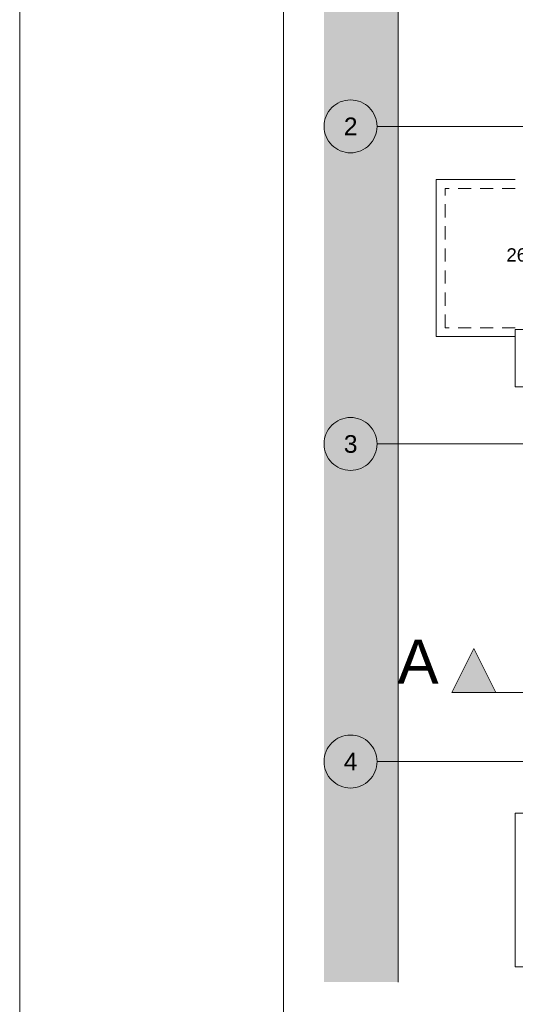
# Paper-space layout 'A-05 INWENTARYZACJA - PIĘTRO 2' of a CAD drawing. Header units: millimetres. Extents: x 0 to 500, y 0 to 350.
# Tile 1 of 11: x 0 to 56, y 112 to 223. Entities that reach past the tile are written whole.
import ezdxf
from ezdxf.xclip import XClip

# ---------------------------------------------------------------- set-up
doc = ezdxf.new("R2010")
doc.units = ezdxf.units.MM
doc.header["$MEASUREMENT"] = 0
doc.header["$XCLIPFRAME"] = 0
for name, pattern in [('ACAD_ISO03W100', [300, 120, -180]), ('DASHDOTX2', [1000, 500, -250, 0, -250]), ('Przer. długie kreski', [2.5, 1.5, -1]), ('PRZERYWANA_DU_A', [550, 350.0000000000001, -199.9999999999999])]:
    doc.linetypes.add(name, pattern=pattern)
for name, color, linetype, lineweight in [('0_Nr_pióra__2', 8, 'Continuous', 13), ('A_linie przekroju_Nr_pióra__1', 7, 'Continuous', 20), ('A_wymiary_Nr_pióra__1', 7, 'Continuous', 20), ('A_ściany_Nr_pióra__1', 7, 'Continuous', 20)]:
    doc.layers.add(name, color=color, linetype=linetype, lineweight=lineweight)
for name, color, linetype, lineweight, true_color in [('A_Arkusz_Nr_pióra__255', 7, 'Continuous', 15, 0x242424), ('A_osie_Nr_pióra__16', 7, 'Continuous', 5, 0x0f0f0f), ('A_osie_Nr_pióra__76', 7, 'Continuous', 5, 0x2d2d2d), ('A_ściany_Nr_pióra__10', 7, 'Continuous', 13, 0x4b4b4b), ('A_ściany_Nr_pióra__19', 7, 'Continuous', 5, 0x191919)]:
    doc.layers.add(name, color=color, linetype=linetype, lineweight=lineweight, true_color=true_color)
doc.layers.add('A_linie przekroju', color=7, linetype='Continuous')
doc.layers.add('A_podrys', color=7, linetype='Continuous')
doc.styles.add('STYL_AUTOMATYCZNY_1', font='arial.ttf')

# ---------------------------------------------------------------- blocks, each defined once
blk = doc.blocks.new('Rysunek_1_1', base_point=(-1584.216583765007, -269.9524883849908))
at = {"linetype": 'Continuous', "lineweight": 0, "true_color": 0x484848}
blk.add_hatch(color=251, dxfattribs=at).paths.add_polyline_path([(34.52477695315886, 317.932345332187), (34.52477695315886, 114.1223486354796), (42.90954068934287, 114.1223486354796), (42.90954068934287, 317.932345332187)])
at = {"layer": 'A_linie przekroju', "linetype": 'Continuous', "lineweight": 0, "true_color": 0x000000}
blk.add_hatch(color=18, dxfattribs=at).paths.add_polyline_path([(49.00852520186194, 146.9550503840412), (54.00852520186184, 146.9550503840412), (51.50852520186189, 151.9550503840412)])
at = {"layer": '0_Nr_pióra__2', "color": 8, "linetype": 'PRZERYWANA_DU_A', "lineweight": 13, "flags": 128}
blk.add_lwpolyline([(42.90953996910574, 317.9323457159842), (42.90953996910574, 114.1223457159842)], dxfattribs=at)
at = {"layer": 'A_linie przekroju_Nr_pióra__1', "color": 7, "linetype": 'ACAD_ISO03W100', "lineweight": 20}
blk.add_line((54.00852326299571, 146.9550469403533), (284.9747516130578, 146.9550469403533), dxfattribs=at)
at = {"layer": 'A_linie przekroju_Nr_pióra__1', "color": 7, "linetype": 'Continuous', "lineweight": 20, "flags": 128}
blk.add_lwpolyline([(49.00852520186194, 146.9550503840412), (54.00852520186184, 146.9550503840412), (51.50852520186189, 151.9550503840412)], close=True, dxfattribs=at)
at = {"layer": 'A_osie_Nr_pióra__16', "color": 250, "linetype": 'DASHDOTX2', "lineweight": 5, "true_color": 0x0f0f0f}
for p, q in [((60.77585937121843, 211.1223457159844), (40.52477707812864, 211.1223464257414)), ((60.77585937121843, 175.1223457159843), (40.52477707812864, 175.122346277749)), ((60.77585937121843, 139.1223457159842), (40.52477707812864, 139.1223461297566))]:
    blk.add_line(p, q, dxfattribs=at)
at = {"layer": 'A_osie_Nr_pióra__76', "color": 250, "linetype": 'Continuous', "lineweight": 5, "true_color": 0x2d2d2d}
for centre in [(37.5247789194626, 211.1223457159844), (37.5247789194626, 175.1223457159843), (37.5247789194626, 139.1223457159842)]:
    blk.add_circle(centre, 3, dxfattribs=at)
at = {"layer": 'A_ściany_Nr_pióra__1', "color": 7, "linetype": 'Continuous', "lineweight": 20}
for p, q in [((56.20852506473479, 188.0923451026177), (58.60852507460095, 188.0923451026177)), ((56.20852506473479, 181.5923449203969), (58.60852507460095, 181.5923449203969)), ((56.20852506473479, 133.2815774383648), (61.2555237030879, 133.2815774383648)), ((56.20852506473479, 115.8615766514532), (61.2555237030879, 115.8615766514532))]:
    blk.add_line(p, q, dxfattribs=at)
at = {"layer": 'A_ściany_Nr_pióra__10', "color": 251, "linetype": 'Continuous', "lineweight": 13, "true_color": 0x4b4b4b}
for p, q in [((56.20852506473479, 205.0923467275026), (47.24852552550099, 205.0923467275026)), ((47.24852552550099, 187.2923463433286), (47.24852552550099, 205.0923467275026)), ((56.20852506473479, 187.2923463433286), (47.24852552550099, 187.2923463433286))]:
    blk.add_line(p, q, dxfattribs=at)
at = {"layer": 'A_ściany_Nr_pióra__10', "color": 251, "linetype": 'Przer. długie kreski', "lineweight": 13, "true_color": 0x4b4b4b}
for p, q in [((56.20852506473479, 204.0923464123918), (48.2485258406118, 204.0923464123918)), ((48.2485258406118, 188.2923466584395), (48.2485258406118, 204.0923464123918)), ((56.20852506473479, 188.2923466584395), (48.2485258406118, 188.2923466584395))]:
    blk.add_line(p, q, dxfattribs=at)
at = {"layer": 'A_ściany_Nr_pióra__19', "color": 250, "linetype": 'Continuous', "lineweight": 5, "true_color": 0x191919}
for p, q in [((56.20852506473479, 188.0923451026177), (56.20852506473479, 181.5923449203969)), ((56.20852506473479, 133.2815774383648), (56.20852506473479, 115.8615766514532))]:
    blk.add_line(p, q, dxfattribs=at)
at = {"layer": 'A_linie przekroju_Nr_pióra__1', "color": 7, "linetype": 'Continuous', "lineweight": 20, "insert": (47.50852520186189, 147.9550572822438), "char_height": 5, "attachment_point": 9, "style": 'STYL_AUTOMATYCZNY_1'}
blk.add_mtext('\\A1;{\\pqr;\\pt0;\\fArial|b0|i0|c238|p0;\\W1.000000;A}', dxfattribs=at)
at = {"layer": 'A_osie_Nr_pióra__76', "color": 250, "linetype": 'Continuous', "lineweight": 5, "true_color": 0x2d2d2d, "char_height": 2, "attachment_point": 1, "style": 'STYL_AUTOMATYCZNY_1'}
for s, insert in [('\\A1;{\\pql;\\pt0;\\fArial|b0|i0|c238|p0;\\W1.000000;2}', (36.76205391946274, 212.1223457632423)), ('\\A1;{\\pql;\\pt0;\\fArial|b0|i0|c238|p0;\\W1.000000;3}', (36.76205391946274, 176.1223457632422)), ('\\A1;{\\pql;\\pt0;\\fArial|b0|i0|c238|p0;\\W1.000000;4}', (36.76205391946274, 140.1223457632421))]:
    blk.add_mtext(s, dxfattribs=dict(at, insert=insert))
at = {"layer": 'A_wymiary_Nr_pióra__1', "color": 7, "linetype": 'Continuous', "lineweight": 20, "insert": (55.20400514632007, 195.3646512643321), "char_height": 1.5, "attachment_point": 7, "style": 'STYL_AUTOMATYCZNY_1'}
blk.add_mtext('\\A1;{\\pql;\\fArial|b0|i0|c238|p0;\\W1.000000;26\\fArial|b0|i0|c238|p0;\\W1.000000;\\A1{\\H.66x;\\S5^  ;}}', dxfattribs=at)

psp = doc.layouts.new('A-05 INWENTARYZACJA - PIĘTRO 2')

# ---------------------------------------------------------------- linework, layer by layer
at = {"layer": 'A_Arkusz_Nr_pióra__255', "color": 250, "linetype": 'Continuous', "lineweight": 15, "true_color": 0x242424}
psp.add_line((29.90003742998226, 345.1), (29.89980349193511, 4.900326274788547), dxfattribs=at)
at = {"layer": 'A_Arkusz_Nr_pióra__255', "color": 250, "linetype": 'Continuous', "lineweight": 15, "true_color": 0x242424, "flags": 128}
psp.add_lwpolyline([(0, 350), (500, 350), (500, 1.151167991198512e-14), (0, 1.151167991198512e-14)], close=True, dxfattribs=at)

# ---------------------------------------------------------------- block references
at = {"layer": 'A_podrys', "color": 37, "linetype": 'Continuous', "lineweight": 5, "true_color": 0x656532}
ref = psp.add_blockref('Rysunek_1_1', (-1584.216583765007, -269.9524883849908), dxfattribs=at)
XClip(ref).set_block_clipping_path([(34.52477891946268, 114.1223457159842), (284.9747501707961, 317.9323457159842)])

doc.saveas('drawing.dxf')
